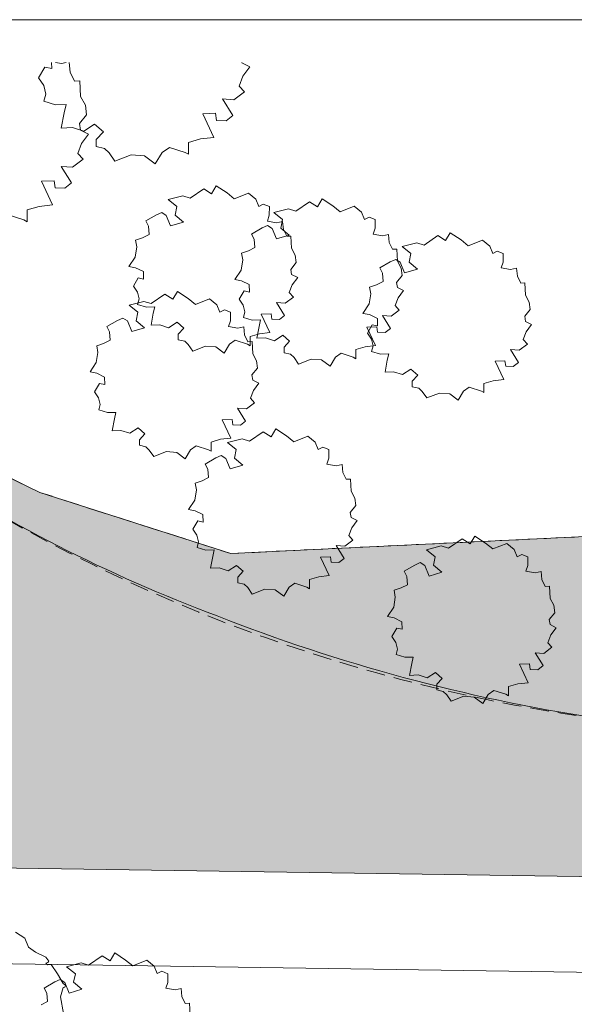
# Model space of a CAD drawing. Header units: millimetres. Extents: x 10 to 775, y -9 to 410.
# Tile 51 of 55: x 148 to 194, y 328 to 410. Entities that reach past the tile are written whole.
import ezdxf
from ezdxf.xclip import XClip

# ---------------------------------------------------------------- set-up
doc = ezdxf.new("R2010")
doc.units = ezdxf.units.MM
doc.header["$MEASUREMENT"] = 0
doc.header["$XCLIPFRAME"] = 0
doc.linetypes.add('B0701', pattern=[2.3412, 1.56, -0.7812])
for name, color, linetype in [('90 Bomen', 7, 'Continuous'), ('90 Terrein omgeving', 7, 'Continuous'), ('90 Terrein omgeving Afdek-arcering', 7, 'Continuous'), ('90 Terrein perceel', 7, 'Continuous'), ('90 Terrein perceel Afdek-arcering', 7, 'Continuous')]:
    doc.layers.add(name, color=color, linetype=linetype)

# ---------------------------------------------------------------- blocks, each defined once
blk = doc.blocks.new('*X26')
at = {"layer": '90 Terrein omgeving Afdek-arcering', "linetype": 'Continuous', "lineweight": 0, "true_color": 0x000000}
blk.add_hatch(color=18, dxfattribs=at).paths.add_polyline_path([(123.169, 406.415), (92.512, 406.415), (97.102, 395.683, -0.333181), (103.27, 395.007, -0.130673), (119.339, 373.141, -0.387248), (112.346, 360.038), (121.163, 339.421), (375.73, 335.655), (376.069, 359.189), (376.081, 360.021), (346.337, 354.948), (273.688, 341.562, -0.20786), (266.331, 343.771), (249.795, 363.104, 0.285852), (245.294, 364.838), (242.591, 364.396), (210.992, 352.698, -0.136872), (195.996, 351.61, -0.055704), (164.402, 360.13, -0.056725), (138.47, 373.334), (127.419, 384.209, -0.149735), (124.204, 394.163, -0.007542)])
blk = doc.blocks.new('Drawing_2_1', base_point=(195.726, 190.6))
at = {"layer": '90 Terrein perceel Afdek-arcering', "linetype": 'Continuous', "lineweight": 0, "true_color": 0xffdd55}
h = blk.add_hatch(dxfattribs=at)
h.set_pattern_fill('910_Puntjes_B_0001', color=41, style=0, pattern_type=2)
h.set_pattern_definition([(45, (195.72645, 191.39965), (-0.25455844, 0.25455844), [0, -0.24, 0, -0.36]), (110, (196.52645, 191.39965), (0.33828934, 0.12312725), [0, -0.176, 0, -0.304])])
h.paths.add_polyline_path([(131.733, 406.415), (123.17, 406.415, 0.009069), (124.434, 392.116, 0.151605), (127.898, 383.747), (138.47, 373.334, 0.114904), (197.067, 351.433, 0.132021), (210.992, 352.698), (242.591, 364.396, -0.363716), (249.894, 363.01), (266.331, 343.771, 0.246882), (275.745, 341.941), (376.081, 360.021), (376.304, 364.078, -0.062166), (330.48, 367.479, 0.039888), (277.57, 370.8), (254.653, 370.115), (210.906, 367.529), (165.525, 365.351), (149.559, 370.462), (141.717, 374.249), (132.033, 382.602, -0.359964)])
at = {"layer": '90 Bomen', "color": 1, "linetype": 'Continuous', "lineweight": 0}
for p, q in [((149.447, 405.14), (149.98, 406.035)), ((149.98, 406.035), (150.545, 405.906)), ((150.545, 405.906), (150.535, 406.415)), ((150.874, 406.415), (151.353, 406.327)), ((151.353, 406.327), (151.745, 406.415)), ((152.01, 406.415), (152.09, 405.612)), ((166.457, 406.415), (166.46, 406.396)), ((166.46, 406.396), (167.12, 406.061)), ((167.12, 406.061), (166.542, 405.29)), ((152.09, 405.612), (152.444, 404.868)), ((166.542, 405.29), (166.219, 404.454)), ((149.88, 404.488), (149.447, 405.14)), ((150.061, 403.774), (149.88, 404.488)), ((152.444, 404.868), (152.896, 404.896)), ((152.896, 404.896), (152.967, 403.581)), ((166.219, 404.454), (166.667, 403.962)), ((149.901, 403.179), (150.061, 403.774)), ((152.967, 403.581), (153.364, 402.84)), ((166.667, 403.962), (165.79, 403.31)), ((150.853, 402.892), (149.901, 403.179)), ((151.75, 402.915), (150.853, 402.892)), ((151.587, 402.219), (151.75, 402.915)), ((153.364, 402.84), (153.466, 402.035)), ((165.79, 403.31), (164.845, 403.369)), ((164.845, 403.369), (165.705, 401.987)), ((151.348, 400.936), (151.587, 402.219)), ((153.466, 402.035), (152.878, 401.308)), ((164.249, 402.17), (163.183, 402.134)), ((163.183, 402.134), (164.123, 400.146)), ((164.336, 401.578), (164.249, 402.17)), ((165.705, 401.987), (165.15, 401.552)), ((152.878, 401.308), (152.961, 400.758)), ((154.139, 401.253), (153.241, 400.673)), ((154.87, 400.623), (154.139, 401.253)), ((165.15, 401.552), (164.336, 401.578)), ((152.277, 400.987), (151.348, 400.936)), ((153.241, 400.673), (152.277, 400.987)), ((152.961, 400.758), (153.621, 400.423)), ((153.621, 400.423), (153.043, 399.652)), ((154.276, 399.98), (154.87, 400.623)), ((153.043, 399.652), (152.72, 398.816)), ((154.277, 399.381), (154.276, 399.98)), ((162.996, 400.025), (161.991, 399.737)), ((161.991, 399.737), (161.995, 398.739)), ((164.123, 400.146), (162.996, 400.025)), ((152.72, 398.816), (153.168, 398.324)), ((154.973, 399.219), (154.277, 399.381)), ((155.342, 398.861), (154.973, 399.219)), ((155.833, 398.166), (155.342, 398.861)), ((157.193, 398.699), (155.833, 398.166)), ((158.311, 398.61), (157.193, 398.699)), ((159.215, 397.935), (158.311, 398.61)), ((159.787, 398.89), (159.215, 397.935)), ((160.397, 399.32), (159.787, 398.89)), ((161.711, 398.904), (160.397, 399.32)), ((161.995, 398.739), (161.711, 398.904)), ((153.168, 398.324), (152.291, 397.672)), ((152.291, 397.672), (151.346, 397.731)), ((151.346, 397.731), (152.206, 396.349)), ((150.75, 396.532), (149.684, 396.496)), ((149.684, 396.496), (150.624, 394.508)), ((150.837, 395.94), (150.75, 396.532)), ((152.206, 396.349), (151.651, 395.914)), ((151.651, 395.914), (150.837, 395.94)), ((162.125, 395.08), (163.264, 395.863)), ((163.264, 395.863), (163.927, 395.446)), ((163.927, 395.446), (164.311, 396.101)), ((164.311, 396.101), (165.22, 395.508)), ((165.22, 395.508), (165.821, 395.02)), ((165.821, 395.02), (167.007, 395.488)), ((167.007, 395.488), (167.62, 394.987)), ((150.624, 394.508), (149.497, 394.387)), ((160.281, 394.953), (161.512, 395.268)), ((161.013, 394.366), (160.281, 394.953)), ((161.512, 395.268), (162.125, 395.08)), ((167.62, 394.987), (167.865, 394.373)), ((167.865, 394.373), (168.249, 394.568)), ((168.249, 394.568), (168.757, 394.366)), ((170.978, 393.993), (172.118, 394.775)), ((172.118, 394.775), (172.781, 394.358)), ((172.781, 394.358), (173.164, 395.014)), ((173.164, 395.014), (174.073, 394.421)), ((148.212, 393.266), (146.898, 393.682)), ((149.497, 394.387), (148.492, 394.099)), ((148.492, 394.099), (148.496, 393.101)), ((158.417, 393.163), (159.301, 393.674)), ((159.301, 393.674), (159.752, 393.874)), ((159.752, 393.874), (160.136, 393.636)), ((160.866, 393.657), (161.013, 394.366)), ((161.571, 393.067), (160.866, 393.657)), ((168.757, 394.366), (168.75, 393.64)), ((169.134, 393.866), (170.366, 394.18)), ((169.867, 393.279), (169.134, 393.866)), ((170.366, 394.18), (170.978, 393.993)), ((174.073, 394.421), (174.675, 393.933)), ((174.675, 393.933), (175.861, 394.401)), ((175.861, 394.401), (176.473, 393.899)), ((176.473, 393.899), (176.718, 393.285)), ((148.496, 393.101), (148.212, 393.266)), ((158.64, 392.727), (158.417, 393.163)), ((160.136, 393.636), (160.491, 392.75)), ((160.491, 392.75), (161.571, 393.067)), ((168.75, 393.64), (168.586, 393.162)), ((168.586, 393.162), (169.361, 393.02)), ((169.361, 393.02), (169.868, 393.133)), ((169.72, 392.569), (169.867, 393.279)), ((169.868, 393.133), (169.935, 392.463)), ((176.718, 393.285), (177.103, 393.48)), ((177.103, 393.48), (177.61, 393.279)), ((177.61, 393.279), (177.604, 392.552)), ((158.146, 391.76), (158.691, 392.033)), ((158.691, 392.033), (158.64, 392.727)), ((167.271, 392.075), (168.155, 392.587)), ((167.493, 391.64), (167.271, 392.075)), ((168.155, 392.587), (168.606, 392.786)), ((168.606, 392.786), (168.989, 392.549)), ((168.989, 392.549), (169.345, 391.663)), ((170.424, 391.979), (169.72, 392.569)), ((169.935, 392.463), (170.21, 391.885)), ((177.604, 392.552), (177.439, 392.075)), ((177.439, 392.075), (178.215, 391.932)), ((178.215, 391.932), (178.721, 392.046)), ((178.721, 392.046), (178.788, 391.376)), ((183.499, 391.52), (183.883, 392.175)), ((183.883, 392.175), (184.792, 391.582)), ((157.563, 391.565), (158.146, 391.76)), ((157.67, 390.993), (157.563, 391.565)), ((167.544, 390.945), (167.493, 391.64)), ((169.345, 391.663), (170.424, 391.979)), ((170.21, 391.885), (170.562, 391.906)), ((170.562, 391.906), (170.617, 390.884)), ((178.788, 391.376), (179.064, 390.798)), ((179.853, 391.027), (181.084, 391.341)), ((181.084, 391.341), (181.697, 391.154)), ((181.697, 391.154), (182.836, 391.936)), ((182.836, 391.936), (183.499, 391.52)), ((184.792, 391.582), (185.393, 391.094)), ((185.393, 391.094), (186.579, 391.562)), ((186.579, 391.562), (187.192, 391.06)), ((157.532, 390.151), (157.67, 390.993)), ((166.417, 390.477), (166.999, 390.672)), ((166.523, 389.905), (166.417, 390.477)), ((166.999, 390.672), (167.544, 390.945)), ((170.617, 390.884), (170.925, 390.308)), ((179.064, 390.798), (179.415, 390.819)), ((179.415, 390.819), (179.47, 389.796)), ((180.585, 390.44), (179.853, 391.027)), ((180.438, 389.73), (180.585, 390.44)), ((187.192, 391.06), (187.437, 390.446)), ((187.437, 390.446), (187.821, 390.641)), ((187.821, 390.641), (188.329, 390.44)), ((188.329, 390.44), (188.322, 389.714)), ((157.013, 389.364), (157.532, 390.151)), ((166.386, 389.064), (166.523, 389.905)), ((171.005, 389.682), (170.548, 389.116)), ((170.925, 390.308), (171.005, 389.682)), ((177.99, 389.237), (178.873, 389.748)), ((178.873, 389.748), (179.324, 389.948)), ((179.324, 389.948), (179.708, 389.71)), ((179.47, 389.796), (179.779, 389.221)), ((179.708, 389.71), (180.063, 388.824)), ((181.143, 389.14), (180.438, 389.73)), ((188.322, 389.714), (188.158, 389.236)), ((157.565, 389.255), (157.013, 389.364)), ((158.221, 388.938), (157.565, 389.255)), ((158.234, 388.307), (158.221, 388.938)), ((165.867, 388.277), (166.386, 389.064)), ((170.548, 389.116), (170.612, 388.688)), ((178.212, 388.801), (177.99, 389.237)), ((178.263, 388.106), (178.212, 388.801)), ((179.779, 389.221), (179.858, 388.594)), ((180.063, 388.824), (181.143, 389.14)), ((188.158, 389.236), (188.934, 389.093)), ((188.934, 389.093), (189.44, 389.207)), ((189.44, 389.207), (189.507, 388.537)), ((157.38, 387.712), (157.794, 388.408)), ((157.794, 388.408), (158.234, 388.307)), ((166.419, 388.168), (165.867, 388.277)), ((167.074, 387.85), (166.419, 388.168)), ((170.612, 388.688), (171.125, 388.428)), ((171.125, 388.428), (170.676, 387.828)), ((177.718, 387.833), (178.263, 388.106)), ((179.858, 388.594), (179.401, 388.028)), ((179.401, 388.028), (179.466, 387.601)), ((189.507, 388.537), (189.782, 387.959)), ((189.782, 387.959), (190.134, 387.98)), ((190.134, 387.98), (190.189, 386.958)), ((157.717, 387.204), (157.38, 387.712)), ((157.857, 386.649), (157.717, 387.204)), ((160.673, 386.615), (161.057, 387.271)), ((161.057, 387.271), (161.966, 386.677)), ((166.233, 386.624), (166.648, 387.32)), ((166.648, 387.32), (167.088, 387.219)), ((167.088, 387.219), (167.074, 387.85)), ((170.676, 387.828), (170.425, 387.178)), ((170.425, 387.178), (170.773, 386.795)), ((177.105, 386.225), (177.242, 387.066)), ((177.135, 387.639), (177.718, 387.833)), ((177.242, 387.066), (177.135, 387.639)), ((179.466, 387.601), (179.979, 387.34)), ((179.979, 387.34), (179.529, 386.741)), ((157.027, 386.123), (158.258, 386.437)), ((157.733, 386.186), (157.857, 386.649)), ((158.258, 386.437), (158.871, 386.249)), ((158.871, 386.249), (160.011, 387.032)), ((160.011, 387.032), (160.673, 386.615)), ((161.966, 386.677), (162.567, 386.19)), ((162.567, 386.19), (163.753, 386.657)), ((163.753, 386.657), (164.366, 386.156)), ((166.57, 386.117), (166.233, 386.624)), ((170.091, 386.288), (169.356, 386.334)), ((169.356, 386.334), (170.025, 385.259)), ((170.773, 386.795), (170.091, 386.288)), ((179.529, 386.741), (179.278, 386.09)), ((190.189, 386.958), (190.497, 386.382)), ((190.497, 386.382), (190.577, 385.756)), ((157.76, 385.535), (157.027, 386.123)), ((157.612, 384.826), (157.76, 385.535)), ((158.474, 385.963), (157.733, 386.186)), ((159.171, 385.981), (158.474, 385.963)), ((158.859, 384.441), (159.044, 385.44)), ((159.044, 385.44), (159.171, 385.981)), ((164.366, 386.156), (164.611, 385.542)), ((164.611, 385.542), (164.996, 385.737)), ((164.996, 385.737), (165.503, 385.535)), ((165.503, 385.535), (165.497, 384.809)), ((166.711, 385.562), (166.57, 386.117)), ((166.586, 385.099), (166.711, 385.562)), ((176.585, 385.438), (177.105, 386.225)), ((177.137, 385.329), (176.585, 385.438)), ((179.627, 385.708), (178.945, 385.201)), ((179.278, 386.09), (179.627, 385.708)), ((190.577, 385.756), (190.12, 385.19)), ((155.164, 384.332), (156.048, 384.844)), ((156.048, 384.844), (156.499, 385.043)), ((156.499, 385.043), (156.882, 384.805)), ((156.882, 384.805), (157.237, 383.92)), ((158.317, 384.236), (157.612, 384.826)), ((161.029, 384.688), (160.331, 384.237)), ((161.597, 384.198), (161.029, 384.688)), ((165.497, 384.809), (165.332, 384.331)), ((167.327, 384.876), (166.586, 385.099)), ((168.024, 384.894), (167.327, 384.876)), ((167.898, 384.352), (168.024, 384.894)), ((168.893, 385.402), (168.063, 385.374)), ((168.063, 385.374), (168.794, 383.827)), ((168.96, 384.941), (168.893, 385.402)), ((169.593, 384.921), (168.96, 384.941)), ((170.025, 385.259), (169.593, 384.921)), ((177.793, 385.012), (177.137, 385.329)), ((177.806, 384.381), (177.793, 385.012)), ((178.945, 385.201), (178.209, 385.246)), ((178.209, 385.246), (178.879, 384.172)), ((190.12, 385.19), (190.185, 384.762)), ((190.185, 384.762), (190.697, 384.501)), ((155.386, 383.897), (155.164, 384.332)), ((155.437, 383.202), (155.386, 383.897)), ((157.237, 383.92), (158.317, 384.236)), ((159.581, 384.481), (158.859, 384.441)), ((160.331, 384.237), (159.581, 384.481)), ((161.135, 383.698), (161.597, 384.198)), ((165.332, 384.331), (166.108, 384.189)), ((166.108, 384.189), (166.614, 384.303)), ((166.614, 384.303), (166.681, 383.633)), ((167.712, 383.354), (167.898, 384.352)), ((168.794, 383.827), (167.918, 383.733)), ((177.746, 384.314), (176.917, 384.286)), ((176.917, 384.286), (177.648, 382.74)), ((176.952, 383.785), (177.366, 384.481)), ((177.289, 383.278), (176.952, 383.785)), ((177.366, 384.481), (177.806, 384.381)), ((177.813, 383.853), (177.746, 384.314)), ((178.447, 383.834), (177.813, 383.853)), ((178.879, 384.172), (178.447, 383.834)), ((190.248, 383.902), (189.997, 383.251)), ((190.697, 384.501), (190.248, 383.902)), ((154.892, 382.929), (155.437, 383.202)), ((161.136, 383.233), (161.135, 383.698)), ((161.678, 383.106), (161.136, 383.233)), ((161.965, 382.828), (161.678, 383.106)), ((165.896, 383.185), (165.422, 382.85)), ((166.918, 382.861), (165.896, 383.185)), ((166.681, 383.633), (166.957, 383.054)), ((166.957, 383.054), (167.308, 383.076)), ((167.918, 383.733), (167.136, 383.509)), ((167.136, 383.509), (167.139, 382.733)), ((167.308, 383.076), (167.363, 382.053)), ((168.434, 383.394), (167.712, 383.354)), ((169.184, 383.15), (168.434, 383.394)), ((169.883, 383.601), (169.184, 383.15)), ((170.451, 383.11), (169.883, 383.601)), ((169.989, 382.611), (170.451, 383.11)), ((177.43, 382.723), (177.289, 383.278)), ((189.997, 383.251), (190.346, 382.869)), ((154.279, 381.32), (154.416, 382.162)), ((154.309, 382.734), (154.892, 382.929)), ((154.416, 382.162), (154.309, 382.734)), ((162.346, 382.288), (161.965, 382.828)), ((163.404, 382.701), (162.346, 382.288)), ((164.274, 382.633), (163.404, 382.701)), ((164.977, 382.108), (164.274, 382.633)), ((165.422, 382.85), (164.977, 382.108)), ((167.139, 382.733), (166.918, 382.861)), ((169.99, 382.145), (169.989, 382.611)), ((170.531, 382.019), (169.99, 382.145)), ((176.772, 382.646), (175.99, 382.422)), ((175.99, 382.422), (175.993, 381.645)), ((177.648, 382.74), (176.772, 382.646)), ((177.305, 382.26), (177.43, 382.723)), ((178.046, 382.037), (177.305, 382.26)), ((189.663, 382.362), (188.928, 382.407)), ((188.928, 382.407), (189.597, 381.333)), ((190.346, 382.869), (189.663, 382.362)), ((153.76, 380.534), (154.279, 381.32)), ((167.363, 382.053), (167.672, 381.477)), ((167.672, 381.477), (167.751, 380.851)), ((170.818, 381.741), (170.531, 382.019)), ((171.2, 381.2), (170.818, 381.741)), ((172.258, 381.614), (171.2, 381.2)), ((173.128, 381.545), (172.258, 381.614)), ((173.831, 381.02), (173.128, 381.545)), ((174.276, 381.763), (173.831, 381.02)), ((174.75, 382.097), (174.276, 381.763)), ((175.772, 381.774), (174.75, 382.097)), ((175.993, 381.645), (175.772, 381.774)), ((178.743, 382.055), (178.046, 382.037)), ((178.431, 380.515), (178.616, 381.513)), ((178.616, 381.513), (178.743, 382.055)), ((188.465, 381.475), (187.635, 381.447)), ((187.635, 381.447), (188.367, 379.901)), ((188.532, 381.015), (188.465, 381.475)), ((189.597, 381.333), (189.165, 380.995)), ((154.312, 380.425), (153.76, 380.534)), ((167.751, 380.851), (167.294, 380.285)), ((179.153, 380.555), (178.431, 380.515)), ((179.903, 380.311), (179.153, 380.555)), ((180.601, 380.762), (179.903, 380.311)), ((181.169, 380.272), (180.601, 380.762)), ((189.165, 380.995), (188.532, 381.015)), ((154.967, 380.107), (154.312, 380.425)), ((154.98, 379.476), (154.967, 380.107)), ((167.294, 380.285), (167.359, 379.858)), ((167.359, 379.858), (167.872, 379.597)), ((180.707, 379.772), (181.169, 380.272)), ((180.709, 379.306), (180.707, 379.772)), ((187.49, 379.807), (186.708, 379.583)), ((188.367, 379.901), (187.49, 379.807)), ((154.126, 378.881), (154.541, 379.577)), ((154.463, 378.374), (154.126, 378.881)), ((154.541, 379.577), (154.98, 379.476)), ((167.422, 378.998), (167.171, 378.347)), ((167.872, 379.597), (167.422, 378.998)), ((181.25, 379.18), (180.709, 379.306)), ((181.537, 378.902), (181.25, 379.18)), ((181.919, 378.361), (181.537, 378.902)), ((184.994, 378.924), (184.549, 378.181)), ((185.468, 379.258), (184.994, 378.924)), ((186.49, 378.935), (185.468, 379.258)), ((186.711, 378.807), (186.49, 378.935)), ((186.708, 379.583), (186.711, 378.807)), ((154.604, 377.819), (154.463, 378.374)), ((167.171, 378.347), (167.52, 377.965)), ((182.976, 378.775), (181.919, 378.361)), ((183.846, 378.706), (182.976, 378.775)), ((184.549, 378.181), (183.846, 378.706)), ((154.479, 377.355), (154.604, 377.819)), ((155.22, 377.132), (154.479, 377.355)), ((166.837, 377.458), (166.102, 377.503)), ((166.102, 377.503), (166.772, 376.428)), ((167.52, 377.965), (166.837, 377.458)), ((155.917, 377.151), (155.22, 377.132)), ((155.605, 375.611), (155.791, 376.609)), ((155.791, 376.609), (155.917, 377.151)), ((165.639, 376.571), (164.81, 376.543)), ((164.81, 376.543), (165.541, 374.997)), ((165.706, 376.11), (165.639, 376.571)), ((166.772, 376.428), (166.34, 376.09)), ((156.327, 375.651), (155.605, 375.611)), ((157.077, 375.407), (156.327, 375.651)), ((157.775, 375.857), (157.077, 375.407)), ((158.344, 375.367), (157.775, 375.857)), ((166.34, 376.09), (165.706, 376.11)), ((167.103, 374.754), (168.242, 375.537)), ((168.242, 375.537), (168.905, 375.12)), ((168.905, 375.12), (169.289, 375.775)), ((169.289, 375.775), (170.198, 375.182)), ((157.882, 374.867), (158.344, 375.367)), ((157.883, 374.402), (157.882, 374.867)), ((164.665, 374.902), (163.883, 374.678)), ((165.541, 374.997), (164.665, 374.902)), ((165.259, 374.628), (166.49, 374.942)), ((166.49, 374.942), (167.103, 374.754)), ((170.198, 375.182), (170.799, 374.695)), ((170.799, 374.695), (171.985, 375.162)), ((171.985, 375.162), (172.598, 374.661)), ((158.424, 374.276), (157.883, 374.402)), ((158.711, 373.997), (158.424, 374.276)), ((159.093, 373.457), (158.711, 373.997)), ((162.169, 374.02), (161.723, 373.277)), ((162.643, 374.354), (162.169, 374.02)), ((163.665, 374.03), (162.643, 374.354)), ((163.885, 373.902), (163.665, 374.03)), ((163.883, 374.678), (163.885, 373.902)), ((165.991, 374.04), (165.259, 374.628)), ((165.844, 373.331), (165.991, 374.04)), ((172.598, 374.661), (172.843, 374.047)), ((172.843, 374.047), (173.227, 374.242)), ((173.227, 374.242), (173.735, 374.04)), ((173.735, 374.04), (173.728, 373.314)), ((160.151, 373.871), (159.093, 373.457)), ((161.02, 373.802), (160.151, 373.871)), ((161.723, 373.277), (161.02, 373.802)), ((163.396, 372.837), (164.279, 373.348)), ((164.279, 373.348), (164.73, 373.548)), ((164.73, 373.548), (165.114, 373.31)), ((165.114, 373.31), (165.469, 372.425)), ((166.549, 372.741), (165.844, 373.331)), ((173.728, 373.314), (173.564, 372.836)), ((163.618, 372.402), (163.396, 372.837)), ((163.669, 371.707), (163.618, 372.402)), ((165.469, 372.425), (166.549, 372.741)), ((173.564, 372.836), (174.339, 372.694)), ((174.339, 372.694), (174.846, 372.808)), ((174.846, 372.808), (174.913, 372.138)), ((162.541, 371.239), (163.124, 371.434)), ((163.124, 371.434), (163.669, 371.707)), ((174.913, 372.138), (175.188, 371.559)), ((175.188, 371.559), (175.54, 371.581)), ((175.54, 371.581), (175.595, 370.558)), ((162.511, 369.825), (162.648, 370.667)), ((162.648, 370.667), (162.541, 371.239)), ((161.991, 369.039), (162.511, 369.825)), ((175.595, 370.558), (175.903, 369.982)), ((175.903, 369.982), (175.983, 369.356)), ((162.543, 368.93), (161.991, 369.039)), ((175.983, 369.356), (175.526, 368.79)), ((163.199, 368.612), (162.543, 368.93)), ((163.212, 367.981), (163.199, 368.612)), ((175.526, 368.79), (175.59, 368.363)), ((175.59, 368.363), (176.103, 368.102)), ((162.358, 367.386), (162.772, 368.082)), ((162.695, 366.879), (162.358, 367.386)), ((162.772, 368.082), (163.212, 367.981)), ((175.654, 367.502), (175.403, 366.852)), ((176.103, 368.102), (175.654, 367.502)), ((162.836, 366.324), (162.695, 366.879)), ((175.403, 366.852), (175.751, 366.469)), ((183.749, 365.792), (184.889, 366.575)), ((184.889, 366.575), (185.551, 366.158)), ((185.551, 366.158), (185.935, 366.813)), ((185.935, 366.813), (186.844, 366.22)), ((162.711, 365.86), (162.836, 366.324)), ((163.452, 365.637), (162.711, 365.86)), ((164.149, 365.655), (163.452, 365.637)), ((164.022, 365.114), (164.149, 365.655)), ((175.069, 365.963), (174.334, 366.008)), ((174.334, 366.008), (175.003, 364.933)), ((175.751, 366.469), (175.069, 365.963)), ((181.905, 365.665), (183.137, 365.98)), ((182.638, 365.078), (181.905, 365.665)), ((183.137, 365.98), (183.749, 365.792)), ((186.844, 366.22), (187.446, 365.732)), ((187.446, 365.732), (188.631, 366.2)), ((188.631, 366.2), (189.244, 365.699)), ((189.244, 365.699), (189.489, 365.085)), ((163.837, 364.116), (164.022, 365.114)), ((173.871, 365.076), (173.041, 365.048)), ((173.041, 365.048), (173.772, 363.502)), ((173.938, 364.615), (173.871, 365.076)), ((175.003, 364.933), (174.571, 364.595)), ((182.49, 364.369), (182.638, 365.078)), ((189.489, 365.085), (189.874, 365.28)), ((189.874, 365.28), (190.381, 365.078)), ((190.381, 365.078), (190.375, 364.352)), ((164.559, 364.156), (163.837, 364.116)), ((165.309, 363.912), (164.559, 364.156)), ((166.007, 364.362), (165.309, 363.912)), ((166.575, 363.872), (166.007, 364.362)), ((174.571, 364.595), (173.938, 364.615)), ((180.042, 363.875), (180.926, 364.386)), ((180.926, 364.386), (181.377, 364.586)), ((181.377, 364.586), (181.76, 364.348)), ((181.76, 364.348), (182.115, 363.463)), ((183.195, 363.779), (182.49, 364.369)), ((190.375, 364.352), (190.21, 363.874)), ((166.113, 363.372), (166.575, 363.872)), ((166.114, 362.907), (166.113, 363.372)), ((172.896, 363.407), (172.114, 363.183)), ((172.114, 363.183), (172.117, 362.407)), ((173.772, 363.502), (172.896, 363.407)), ((180.264, 363.439), (180.042, 363.875)), ((180.315, 362.745), (180.264, 363.439)), ((182.115, 363.463), (183.195, 363.779)), ((190.21, 363.874), (190.986, 363.732)), ((190.986, 363.732), (191.492, 363.845)), ((191.492, 363.845), (191.559, 363.175)), ((166.656, 362.78), (166.114, 362.907)), ((166.943, 362.502), (166.656, 362.78)), ((167.324, 361.962), (166.943, 362.502)), ((168.382, 362.376), (167.324, 361.962)), ((169.252, 362.307), (168.382, 362.376)), ((170.4, 362.525), (169.955, 361.782)), ((170.874, 362.859), (170.4, 362.525)), ((171.896, 362.535), (170.874, 362.859)), ((172.117, 362.407), (171.896, 362.535)), ((179.187, 362.277), (179.77, 362.472)), ((179.77, 362.472), (180.315, 362.745)), ((191.559, 363.175), (191.835, 362.597)), ((191.835, 362.597), (192.186, 362.619)), ((192.186, 362.619), (192.241, 361.596)), ((169.955, 361.782), (169.252, 362.307)), ((179.157, 360.863), (179.294, 361.705)), ((179.294, 361.705), (179.187, 362.277)), ((192.241, 361.596), (192.55, 361.02)), ((178.638, 360.076), (179.157, 360.863)), ((192.55, 361.02), (192.629, 360.394)), ((179.19, 359.967), (178.638, 360.076)), ((179.845, 359.65), (179.19, 359.967)), ((192.629, 360.394), (192.172, 359.828)), ((179.004, 358.424), (179.419, 359.12)), ((179.419, 359.12), (179.858, 359.019)), ((179.858, 359.019), (179.845, 359.65)), ((192.172, 359.828), (192.237, 359.4)), ((192.237, 359.4), (192.75, 359.14)), ((192.75, 359.14), (192.3, 358.54)), ((179.341, 357.916), (179.004, 358.424)), ((192.3, 358.54), (192.049, 357.89)), ((179.482, 357.361), (179.341, 357.916)), ((192.398, 357.507), (191.716, 357)), ((192.049, 357.89), (192.398, 357.507)), ((179.357, 356.898), (179.482, 357.361)), ((180.098, 356.675), (179.357, 356.898)), ((180.795, 356.693), (180.098, 356.675)), ((180.669, 356.152), (180.795, 356.693)), ((191.716, 357), (190.98, 357.046)), ((190.98, 357.046), (191.65, 355.971)), ((180.483, 355.153), (180.669, 356.152)), ((190.517, 356.114), (189.688, 356.086)), ((189.688, 356.086), (190.419, 354.539)), ((190.584, 355.653), (190.517, 356.114)), ((191.65, 355.971), (191.218, 355.633)), ((181.205, 355.194), (180.483, 355.153)), ((181.955, 354.949), (181.205, 355.194)), ((182.653, 355.4), (181.955, 354.949)), ((183.222, 354.91), (182.653, 355.4)), ((191.218, 355.633), (190.584, 355.653)), ((182.76, 354.41), (183.222, 354.91)), ((182.761, 353.945), (182.76, 354.41)), ((189.543, 354.445), (188.761, 354.221)), ((188.761, 354.221), (188.763, 353.445)), ((190.419, 354.539), (189.543, 354.445)), ((183.302, 353.818), (182.761, 353.945)), ((183.589, 353.54), (183.302, 353.818)), ((183.971, 353), (183.589, 353.54)), ((185.029, 353.413), (183.971, 353)), ((185.898, 353.345), (185.029, 353.413)), ((186.601, 352.82), (185.898, 353.345)), ((187.047, 353.562), (186.601, 352.82)), ((187.521, 353.897), (187.047, 353.562)), ((188.543, 353.573), (187.521, 353.897)), ((188.763, 353.445), (188.543, 353.573)), ((147.509, 333.692), (148.289, 333.171)), ((148.289, 333.171), (148.619, 332.429)), ((148.619, 332.429), (149.202, 332.012)), ((149.202, 332.012), (150.06, 331.586)), ((155.437, 331.287), (155.821, 331.942)), ((155.821, 331.942), (156.73, 331.349)), ((150.06, 331.586), (150.298, 331.266)), ((150.21, 331.133), (150.069, 331.075)), ((150.069, 331.075), (150.199, 330.952)), ((150.298, 331.266), (150.21, 331.133)), ((151.791, 330.794), (153.023, 331.108)), ((153.023, 331.108), (153.635, 330.921)), ((153.635, 330.921), (154.775, 331.703)), ((154.775, 331.703), (155.437, 331.287)), ((156.73, 331.349), (157.332, 330.861)), ((157.332, 330.861), (158.517, 331.329)), ((158.517, 331.329), (159.13, 330.827)), ((150.199, 330.952), (150.504, 330.975)), ((150.504, 330.975), (151.021, 330.186)), ((152.524, 330.207), (151.791, 330.794)), ((159.13, 330.827), (159.375, 330.213)), ((159.375, 330.213), (159.76, 330.408)), ((159.76, 330.408), (160.267, 330.207)), ((149.928, 329.004), (150.812, 329.515)), ((150.812, 329.515), (151.263, 329.714)), ((151.021, 330.186), (151.509, 329.395)), ((151.263, 329.714), (151.646, 329.477)), ((151.646, 329.477), (152.001, 328.591)), ((152.376, 329.497), (152.524, 330.207)), ((153.081, 328.907), (152.376, 329.497)), ((160.261, 329.481), (160.096, 329.003)), ((160.267, 330.207), (160.261, 329.481)), ((150.15, 328.568), (149.928, 329.004)), ((151.503, 329.057), (151.285, 328.275)), ((151.655, 329.069), (151.503, 329.057)), ((151.509, 329.395), (151.703, 329.256)), ((151.703, 329.256), (151.655, 329.069)), ((152.001, 328.591), (153.081, 328.907)), ((160.096, 329.003), (160.872, 328.86)), ((160.872, 328.86), (161.378, 328.974)), ((161.378, 328.974), (161.445, 328.304)), ((149.656, 327.6), (150.201, 327.873)), ((150.201, 327.873), (150.15, 328.568)), ((151.285, 328.275), (151.531, 326.876)), ((161.445, 328.304), (161.721, 327.726)), ((161.721, 327.726), (162.072, 327.747)), ((162.072, 327.747), (162.127, 326.725))]:
    blk.add_line(p, q, dxfattribs=at)
at = {"layer": '90 Terrein omgeving', "color": 2, "linetype": 'Continuous', "lineweight": 0, "flags": 128}
for points in [[(92.512, 406.415), (97.102, 395.683, -0.333181), (103.27, 395.007, -0.130673), (119.339, 373.141, -0.387248), (112.346, 360.038), (121.163, 339.421), (375.73, 335.655), (376.069, 359.189), (376.081, 360.021), (346.337, 354.948), (273.688, 341.562, -0.20786), (266.331, 343.771), (249.795, 363.104, 0.285852), (245.294, 364.838), (242.591, 364.396), (210.992, 352.698, -0.136872), (195.996, 351.61, -0.055704), (164.402, 360.13, -0.056725), (138.47, 373.334), (127.419, 384.209, -0.149735), (124.204, 394.163, -0.007542), (123.169, 406.415)], [(131.733, 406.415, 0.359964), (132.033, 382.602), (141.717, 374.249), (149.559, 370.462), (165.525, 365.351), (210.906, 367.529), (254.653, 370.115), (231.907, 385.713), (199.391, 404.239), (195.771, 406.415)]]:
    blk.add_lwpolyline(points, format="xyb", dxfattribs=at)
blk.add_lwpolyline([(375.615, 327.656), (375.73, 335.655), (121.163, 339.421), (124.607, 331.369)], close=True, dxfattribs=at)
blk.add_lwpolyline([(375.615, 327.656), (124.607, 331.369), (149.798, 272.468, -0.340746), (252.563, 325.466, -0.068067), (278.302, 316.791, 0.04296), (294.941, 309.33, 0.049721), (334.046, 301.818), (347.285, 300.853, 0.023413), (375.227, 300.701)], format="xyb", close=True, dxfattribs=at)
at = {"layer": '90 Terrein perceel', "color": 2, "linetype": 'B0701', "lineweight": 0, "flags": 128}
blk.add_lwpolyline([(131.733, 406.415, 0.359964), (132.033, 382.602), (141.717, 374.249), (149.559, 370.462), (165.525, 365.351), (210.906, 367.529), (254.653, 370.115), (277.57, 370.8, -0.039888), (330.48, 367.479, 0.062166), (376.304, 364.078), (376.081, 360.021), (275.745, 341.941, -0.246882), (266.331, 343.771), (249.894, 363.01, 0.363716), (242.591, 364.396), (210.992, 352.698, -0.132021), (197.067, 351.433, -0.114904), (138.47, 373.334), (127.898, 383.747, -0.151605), (124.434, 392.116, -0.009069), (123.17, 406.415)], format="xyb", dxfattribs=at)
at = {"layer": '90 Terrein omgeving', "color": 4, "linetype": 'Continuous', "lineweight": 0}
blk.add_blockref('*X26', (0, 0), dxfattribs=at)

msp = doc.modelspace()

# ---------------------------------------------------------------- linework, layer by layer
at = {"color": 1, "linetype": 'Continuous', "lineweight": 0, "flags": 128}
msp.add_lwpolyline([(584, 10), (584, 410), (10, 410), (10, 10)], close=True, dxfattribs=at)

# ---------------------------------------------------------------- next in the draw order: block references
at = {"color": 4, "linetype": 'Continuous', "lineweight": 0}
ref = msp.add_blockref('Drawing_2_1', (195.726, 190.6), dxfattribs=at)
XClip(ref).set_block_clipping_path([(13.0206592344, 12.916219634), (383.2510991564, 406.4150374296)])

doc.saveas('drawing.dxf')
